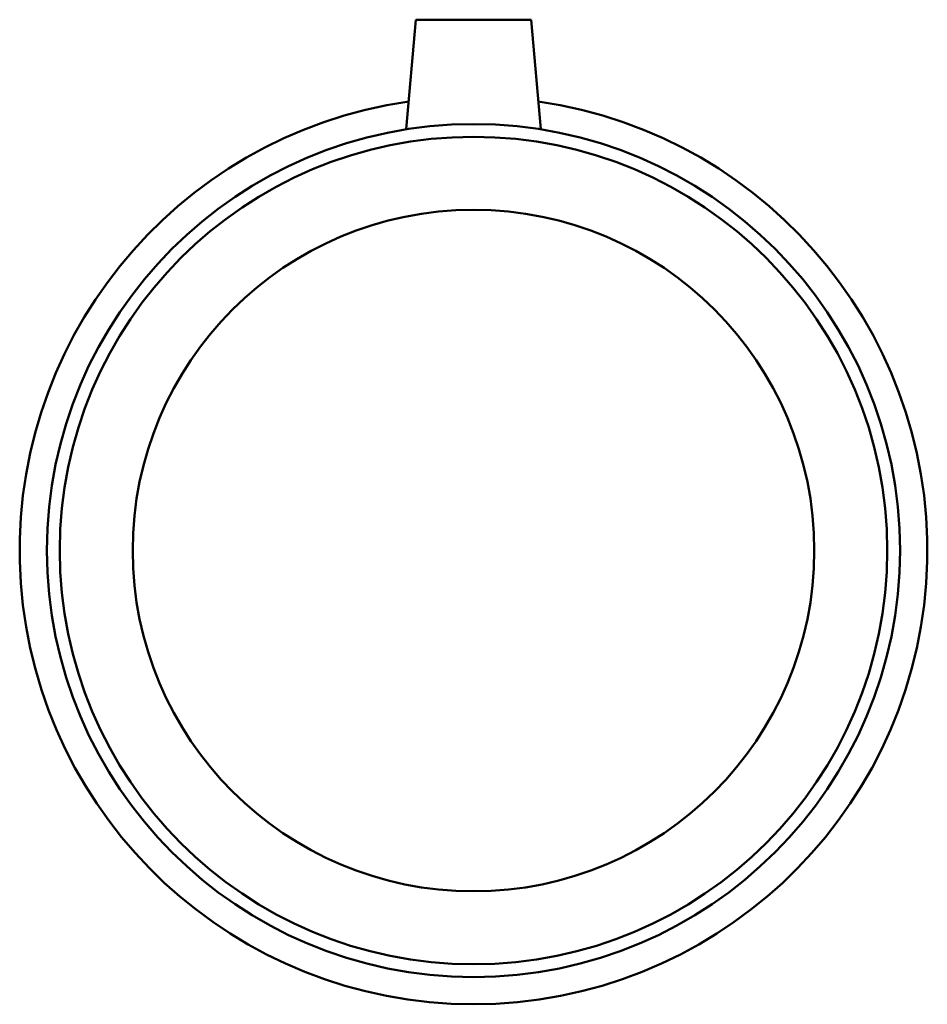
# Model space of a CAD drawing. Header units: inches. Extents: x -27 to 80, y -45 to 84.
# Tile 3 of 6: x -27.28 to -22.63, y 25.89 to 30.94. Entities that reach past the tile are written whole.
import ezdxf

# ---------------------------------------------------------------- set-up
doc = ezdxf.new("R2010")
doc.units = ezdxf.units.IN
doc.header["$MEASUREMENT"] = 0
doc.layers.add('Visible (ANSI)', color=7, linetype='Continuous', lineweight=50)

msp = doc.modelspace()

# ---------------------------------------------------------------- linework, layer by layer
at = {"layer": 'Visible (ANSI)'}
for p, q in [((-25.2461, 30.9385), (-25.2953, 30.3767)), ((-25.2461, 30.9385), (-24.6556, 30.9385)), ((-24.6556, 30.9385), (-24.6064, 30.3767))]:
    msp.add_line(p, q, dxfattribs=at)
for radius in [2.1855, 2.1199, 1.7461]:
    msp.add_circle((-24.9508, 28.2185), radius, dxfattribs=at)
msp.add_arc((-24.9508, 28.2185), 2.325, 98.2076, 81.7924, dxfattribs=at)

doc.saveas('drawing.dxf')
